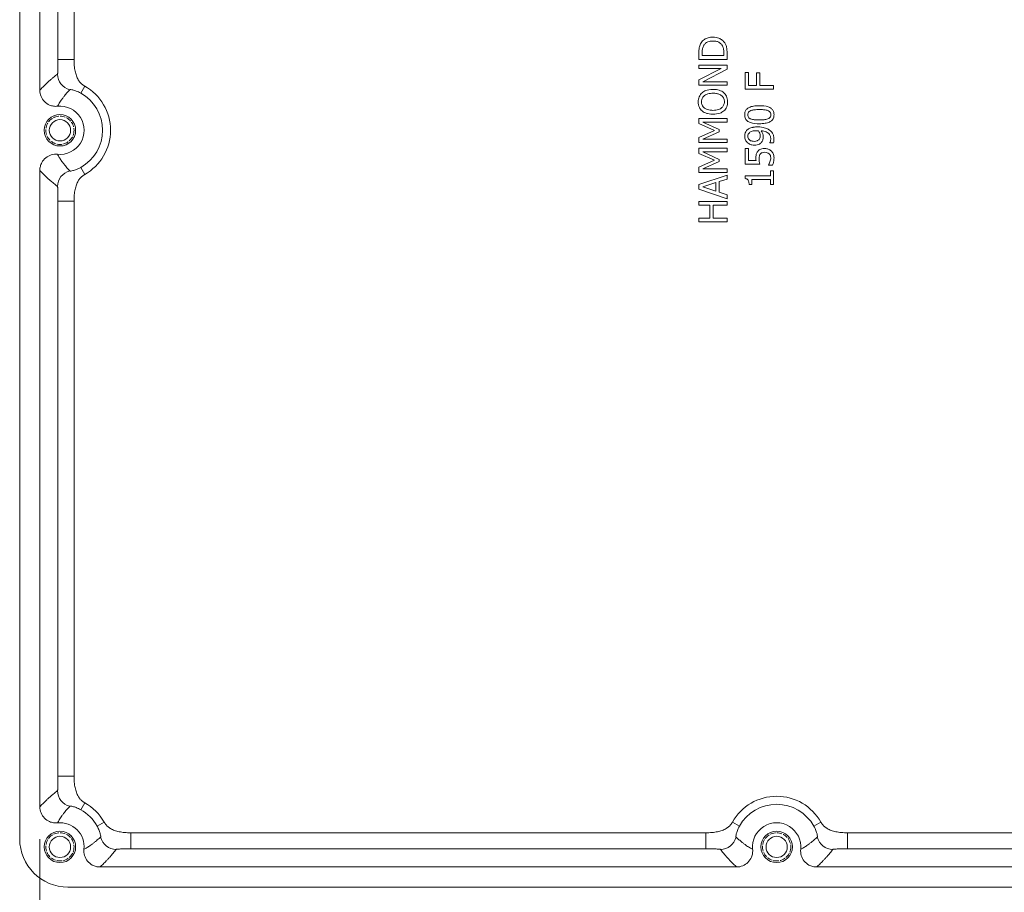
# Model space of a CAD drawing. Header units: millimetres. Extents: x 36 to 1079, y 38 to 827.
# Tile 5 of 11: x 501 to 624, y 284 to 392. Entities that reach past the tile are written whole.
import ezdxf

# ---------------------------------------------------------------- set-up
doc = ezdxf.new("R2010")
doc.units = ezdxf.units.MM
doc.header["$LTSCALE"] = 4
doc.linetypes.add('DASHED', pattern=[0.2067, 0.1654, -0.0413])
for name, color, linetype, lineweight in [('Dimension (ANSI)', 7, 'Continuous', 9), ('Hidden Narrow (ANSI)', 7, 'DASHED', 9), ('Visible (ANSI)', 7, 'Continuous', 9), ('Visible Narrow (ANSI)', 7, 'Continuous', 9)]:
    doc.layers.add(name, color=color, linetype=linetype, lineweight=lineweight)
doc.styles.add('Note Text (ANSI)', font='arial.ttf')
doc.dimstyles.new('Default - mm (ANSI)', dxfattribs={"dimscale": 4, "dimtxt": 2, "dimasz": 2, "dimexe": 3.175, "dimexo": 1, "dimgap": 0.8, "dimtad": 0, "dimtih": 1, "dimtoh": 1, "dimrnd": 1e-08, "dimzin": 4, "dimdsep": 46, "dimtxsty": 'Note Text (ANSI)', "dimblk": 'Filled-1', "dimcen": 0.09, "dimdle": 10, "dimclrd": 256, "dimclre": 256, "dimclrt": 256, "dimadec": 1, "dimazin": 0, "dimtfac": 1.524, "dimtofl": 0, "dimtmove": 0, "dimatfit": 3, "dimfxl": 0, "dimtolj": 1, "dimtzin": 0, "dimlwd": -1, "dimlwe": -1, "dimarcsym": 0})

# ---------------------------------------------------------------- blocks, each defined once
blk = doc.blocks.new('Filled-1')
at = {"color": 0}
for p, q in [((0, 0), (-1, 0.15)), ((-1, 0.15), (-1, -0.15)), ((-1, 0), (0, 0)), ((-1, -0.15), (0, 0))]:
    blk.add_line(p, q, dxfattribs=at)
at = {"color": 0, "flags": 128}
blk.add_lwpolyline([(-1, -0.15), (0, 0), (-1, 0.15), (-1, -0.15)], dxfattribs=at)
at = {"color": 0}
blk.add_solid([(-1, -0.15), (0, 0), (-1, 0.15), (-1, -0.15)], dxfattribs=at)
blk = doc.blocks.new('*D24')
at = {"layer": 'Defpoints', "color": 0, "transparency": 16777216}
for p in [(503.81, 294.29), (686.8, 294.29), (686.8, 264.01)]:
    blk.add_point(p, dxfattribs=at)
at = {"layer": 'Dimension (ANSI)', "transparency": 16777216}
for p, q in [((503.81, 290.29), (503.81, 251.31)), ((686.8, 290.29), (686.8, 251.31)), ((511.81, 264.01), (574.24, 264.01)), ((678.8, 264.01), (617.39, 264.01))]:
    blk.add_line(p, q, dxfattribs=at)
at = {"layer": 'Dimension (ANSI)', "transparency": 16777216, "xscale": 8, "yscale": 8, "zscale": 8, "rotation": 180}
blk.add_blockref('Filled-1', (503.81, 264.01), dxfattribs=at)
at = {"layer": 'Dimension (ANSI)', "transparency": 16777216, "xscale": 8, "yscale": 8, "zscale": 8}
blk.add_blockref('Filled-1', (686.8, 264.01), dxfattribs=at)
at = {"layer": 'Dimension (ANSI)', "transparency": 16777216, "insert": (595.82, 264.01), "char_height": 8, "attachment_point": 5, "style": 'Note Text (ANSI)'}
blk.add_mtext('\\A1; 183.00\\P[7.205]', dxfattribs=at)

msp = doc.modelspace()

# ---------------------------------------------------------------- linework, layer by layer
at = {"layer": 'Hidden Narrow (ANSI)'}
for centre in [(506.306, 378.314), (506.306, 289.314), (595.306, 289.314)]:
    msp.add_circle(centre, 1.753, dxfattribs=at)
at = {"layer": 'Visible (ANSI)'}
for p, q in [((501.306, 466.318), (501.306, 290.309)), ((503.808, 383.287), (503.808, 462.34)), ((585.644, 387.922), (585.644, 387.125)), ((586.047, 387.59), (586.047, 387.944)), ((588.741, 387.944), (588.741, 387.59)), ((589.144, 387.125), (589.144, 387.93)), ((585.644, 387.125), (589.144, 387.125)), ((589.144, 386.416), (585.644, 386.416)), ((585.644, 386.416), (585.644, 385.982)), ((588.741, 387.59), (586.047, 387.59)), ((589.144, 385.894), (589.144, 386.416)), ((585.644, 385.982), (588.415, 385.982)), ((588.415, 385.982), (585.644, 384.572)), ((586.126, 384.345), (589.144, 385.894)), ((591.821, 385.511), (591.407, 385.511)), ((591.407, 385.511), (591.407, 383.418)), ((591.821, 383.883), (591.821, 385.511)), ((593.222, 385.443), (592.808, 385.443)), ((592.808, 385.443), (592.808, 383.883)), ((593.222, 383.883), (593.222, 385.443)), ((585.644, 384.572), (585.644, 383.911)), ((589.144, 384.345), (586.126, 384.345)), ((589.144, 383.911), (589.144, 384.345)), ((585.644, 383.911), (589.144, 383.911)), ((591.407, 383.418), (594.907, 383.418)), ((592.808, 383.883), (591.821, 383.883)), ((594.907, 383.883), (593.222, 383.883)), ((594.907, 383.418), (594.907, 383.883)), ((589.144, 379.796), (585.644, 379.796)), ((585.644, 379.796), (585.644, 379.149)), ((585.644, 379.149), (587.593, 378.304)), ((586.129, 379.331), (589.144, 379.331)), ((588.18, 378.417), (586.129, 379.331)), ((589.144, 379.331), (589.144, 379.796)), ((587.593, 378.304), (585.644, 377.43)), ((586.129, 377.229), (588.18, 378.134)), ((588.18, 378.134), (588.18, 378.417)), ((585.644, 377.43), (585.644, 376.795)), ((585.644, 376.795), (589.144, 376.795)), ((589.144, 377.229), (586.129, 377.229)), ((589.144, 376.795), (589.144, 377.229)), ((594.476, 376.792), (594.476, 376.769)), ((594.476, 376.769), (594.927, 376.769)), ((589.144, 376.086), (585.644, 376.086)), ((585.644, 376.086), (585.644, 375.439)), ((585.644, 375.439), (587.593, 374.594)), ((586.129, 375.621), (589.144, 375.621)), ((588.18, 374.707), (586.129, 375.621)), ((589.144, 375.621), (589.144, 376.086)), ((591.818, 376.038), (591.407, 376.038)), ((591.407, 376.038), (591.407, 374.117)), ((591.818, 374.568), (591.818, 376.038)), ((587.593, 374.594), (585.644, 373.72)), ((586.129, 373.519), (588.18, 374.424)), ((588.18, 374.424), (588.18, 374.707)), ((592.751, 374.568), (591.818, 374.568)), ((503.808, 294.287), (503.808, 373.34)), ((585.644, 373.72), (585.644, 373.085)), ((585.644, 373.085), (589.144, 373.085)), ((589.144, 373.519), (586.129, 373.519)), ((589.144, 373.085), (589.144, 373.519)), ((591.407, 374.117), (593.211, 374.117)), ((594.286, 374.007), (594.286, 373.973)), ((594.286, 373.973), (594.782, 373.973)), ((594.907, 373.292), (594.549, 373.292)), ((594.549, 373.292), (594.549, 372.671)), ((594.907, 371.585), (594.907, 373.292)), ((589.144, 372.753), (585.644, 371.573)), ((586.121, 371.275), (587.768, 371.817)), ((587.768, 371.817), (587.768, 370.737)), ((588.165, 371.945), (589.144, 372.263)), ((588.165, 370.609), (588.165, 371.945)), ((589.144, 372.263), (589.144, 372.753)), ((594.549, 372.671), (591.395, 372.671)), ((591.395, 372.671), (591.395, 372.308)), ((592.204, 371.585), (592.204, 372.22)), ((592.204, 372.22), (594.549, 372.22)), ((594.549, 372.22), (594.549, 371.585)), ((585.644, 371.573), (585.644, 371)), ((585.644, 371), (589.144, 369.82)), ((587.768, 370.737), (586.121, 371.275)), ((589.144, 370.291), (588.165, 370.609)), ((591.883, 371.585), (592.204, 371.585)), ((594.549, 371.585), (594.907, 371.585)), ((589.144, 369.489), (585.644, 369.489)), ((585.644, 369.489), (585.644, 369.023)), ((589.144, 369.82), (589.144, 370.291)), ((589.144, 369.023), (589.144, 369.489)), ((585.644, 369.023), (587.017, 369.023)), ((587.017, 369.023), (587.017, 367.412)), ((587.431, 369.023), (589.144, 369.023)), ((587.431, 367.412), (587.431, 369.023)), ((587.017, 367.412), (585.644, 367.412)), ((585.644, 367.412), (585.644, 366.947)), ((585.644, 366.947), (589.144, 366.947)), ((589.144, 367.412), (587.431, 367.412)), ((589.144, 366.947), (589.144, 367.412)), ((590.333, 286.816), (511.28, 286.816)), ((679.333, 286.816), (600.28, 286.816)), ((507.302, 284.314), (683.311, 284.314))]:
    msp.add_line(p, q, dxfattribs=at)
for centre, radius in [((506.306, 378.314), 1.95), ((506.306, 378.314), 1.321), ((506.306, 289.314), 1.95), ((595.306, 289.314), 1.95), ((506.306, 289.314), 1.321), ((595.306, 289.314), 1.321)]:
    msp.add_circle(centre, radius, dxfattribs=at)
for centre, start, end in [((506.306, 378.314), 264.26339, 95.73661), ((506.306, 289.314), 354.26339, 95.73661), ((595.306, 289.314), 354.26339, 185.73661)]:
    msp.add_arc(centre, 3, start, end, dxfattribs=at)
msp.add_ellipse((507.311, 290.318), major_axis=(-4.249, -4.249), ratio=0.9985275, start_param=5.498524, end_param=7.0678467, dxfattribs=at)
for points, knots in [([(585.922, 389.175), (585.827, 389.03), (585.762, 388.864), (585.694, 388.607), (585.644, 388.393), (585.644, 387.922)], [-0.40837265, -0.40837265, -0.40837265, -0.40837265, -0.14133287, -0.14133287, 0, 0, 0, 0]), ([(587.397, 389.884), (587.201, 389.884), (587.004, 389.864), (586.603, 389.754), (586.453, 389.671), (586.174, 389.486), (586.034, 389.344), (585.922, 389.175)], [-0.13573814, -0.13573814, -0.13573814, -0.13573814, -0.10047704, -0.10047704, -0.0608476, -0.0608476, 0, 0, 0, 0]), ([(586.047, 387.944), (586.047, 388.224), (586.076, 388.384), (586.13, 388.612), (586.183, 388.744), (586.257, 388.869)], [-0.070078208, -0.070078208, -0.070078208, -0.070078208, -0.04344913, -0.04344913, 0, 0, 0, 0]), ([(586.257, 388.869), (586.315, 388.964), (586.386, 389.047), (586.557, 389.191), (586.654, 389.248), (586.957, 389.371), (587.177, 389.399), (587.391, 389.399)], [-0.13123432, -0.13123432, -0.13123432, -0.13123432, -0.09804191, -0.09804191, -0.06428736, -0.06428736, 0, 0, 0, 0]), ([(587.391, 389.399), (587.548, 389.399), (587.711, 389.386), (587.963, 389.324), (588.094, 389.28), (588.338, 389.12), (588.432, 389.025), (588.509, 388.912)], [-0.15837325, -0.15837325, -0.15837325, -0.15837325, -0.08754222, -0.08754222, -0.04098995, -0.04098995, 0, 0, 0, 0]), ([(588.863, 389.17), (588.78, 389.296), (588.678, 389.406), (588.426, 389.608), (588.28, 389.688), (587.907, 389.842), (587.655, 389.884), (587.397, 389.884)], [-0.1600605, -0.1600605, -0.1600605, -0.1600605, -0.12119321, -0.12119321, -0.07735371, -0.07735371, 0, 0, 0, 0]), ([(588.509, 388.912), (588.553, 388.848), (588.591, 388.781), (588.664, 388.611), (588.683, 388.527), (588.729, 388.312), (588.741, 388.123), (588.741, 387.944)], [-0.074312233, -0.074312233, -0.074312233, -0.074312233, -0.06573242, -0.06573242, -0.053662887, -0.053662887, 0, 0, 0, 0]), ([(589.144, 387.93), (589.144, 388.152), (589.133, 388.411), (589.067, 388.728), (589.018, 388.923), (588.863, 389.17)], [-0.28084093, -0.28084093, -0.28084093, -0.28084093, -0.08728295, -0.08728295, 0, 0, 0, 0]), ([(503.808, 383.287), (503.808, 383.027), (503.859, 382.768), (504.057, 382.287), (504.202, 382.068), (504.568, 381.697), (504.785, 381.55), (505.178, 381.383), (505.34, 381.337), (505.672, 381.286), (505.84, 381.282), (506.007, 381.299)], [0, 0, 0, 0, 0.07820061, 0.07820061, 0.15626443, 0.15626443, 0.23426596, 0.23426596, 0.28455778, 0.28455778, 0.3348508, 0.3348508, 0.3348508, 0.3348508]), ([(586.044, 382.981), (585.967, 382.912), (585.898, 382.836), (585.765, 382.648), (585.716, 382.547), (585.604, 382.277), (585.57, 382.066), (585.57, 381.852)], [-0.10683304, -0.10683304, -0.10683304, -0.10683304, -0.08776367, -0.08776367, -0.06425792, -0.06425792, 0, 0, 0, 0]), ([(587.394, 383.401), (586.998, 383.401), (586.725, 383.332), (586.354, 383.194), (586.188, 383.103), (586.044, 382.981)], [-0.11886458, -0.11886458, -0.11886458, -0.11886458, -0.05662971, -0.05662971, 0, 0, 0, 0]), ([(586.336, 382.629), (586.496, 382.753), (586.678, 382.812), (586.977, 382.896), (587.189, 382.916), (587.394, 382.916)], [-0.093258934, -0.093258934, -0.093258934, -0.093258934, -0.06148371, -0.06148371, 0, 0, 0, 0]), ([(588.741, 382.981), (588.662, 383.051), (588.574, 383.111), (588.38, 383.215), (588.273, 383.259), (587.983, 383.349), (587.733, 383.401), (587.394, 383.401)], [-0.22002256, -0.22002256, -0.22002256, -0.22002256, -0.163073, -0.163073, -0.1016269, -0.1016269, 0, 0, 0, 0]), ([(587.394, 382.916), (587.544, 382.916), (587.698, 382.905), (587.972, 382.856), (588.098, 382.821), (588.383, 382.693), (588.486, 382.603), (588.633, 382.453), (588.697, 382.358), (588.794, 382.123), (588.815, 381.99), (588.815, 381.855)], [-0.14520463, -0.14520463, -0.14520463, -0.14520463, -0.1227199, -0.1227199, -0.1035141, -0.1035141, -0.07594386, -0.07594386, -0.04062436, -0.04062436, 0, 0, 0, 0]), ([(589.218, 381.852), (589.218, 381.977), (589.206, 382.101), (589.156, 382.338), (589.119, 382.451), (588.988, 382.72), (588.877, 382.861), (588.741, 382.981)], [-0.1273737, -0.1273737, -0.1273737, -0.1273737, -0.08968864, -0.08968864, -0.05446356, -0.05446356, 0, 0, 0, 0]), ([(585.57, 381.852), (585.57, 381.726), (585.582, 381.601), (585.633, 381.363), (585.671, 381.252), (585.801, 380.985), (585.909, 380.845), (586.044, 380.726)], [-0.126648, -0.126648, -0.126648, -0.126648, -0.08920698, -0.08920698, -0.0540053, -0.0540053, 0, 0, 0, 0]), ([(585.973, 381.855), (585.973, 381.946), (585.983, 382.037), (586.025, 382.208), (586.056, 382.288), (586.159, 382.467), (586.24, 382.556), (586.336, 382.629)], [-0.089459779, -0.089459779, -0.089459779, -0.089459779, -0.062026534, -0.062026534, -0.036361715, -0.036361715, 0, 0, 0, 0]), ([(586.336, 381.078), (586.272, 381.128), (586.213, 381.184), (586.105, 381.321), (586.069, 381.39), (585.993, 381.575), (585.973, 381.715), (585.973, 381.855)], [-0.076056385, -0.076056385, -0.076056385, -0.076056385, -0.060095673, -0.060095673, -0.04194265, -0.04194265, 0, 0, 0, 0]), ([(588.815, 381.855), (588.815, 381.778), (588.808, 381.701), (588.778, 381.555), (588.755, 381.487), (588.672, 381.309), (588.598, 381.212), (588.383, 381.017), (588.246, 380.946), (587.887, 380.818), (587.634, 380.791), (587.394, 380.791)], [-0.18316713, -0.18316713, -0.18316713, -0.18316713, -0.16371773, -0.16371773, -0.14542289, -0.14542289, -0.11409303, -0.11409303, -0.07194209, -0.07194209, 0, 0, 0, 0]), ([(588.741, 380.723), (588.82, 380.792), (588.89, 380.868), (589.009, 381.034), (589.059, 381.123), (589.184, 381.422), (589.218, 381.636), (589.218, 381.852)], [-0.13087693, -0.13087693, -0.13087693, -0.13087693, -0.09717926, -0.09717926, -0.06492527, -0.06492527, 0, 0, 0, 0]), ([(586.044, 380.726), (586.214, 380.584), (586.409, 380.484), (586.749, 380.373), (586.997, 380.306), (587.394, 380.306)], [-0.31251494, -0.31251494, -0.31251494, -0.31251494, -0.11920289, -0.11920289, 0, 0, 0, 0]), ([(587.394, 380.791), (587.211, 380.791), (586.947, 380.807), (586.564, 380.936), (586.442, 380.995), (586.336, 381.078)], [-0.12118467, -0.12118467, -0.12118467, -0.12118467, -0.04024625, -0.04024625, 0, 0, 0, 0]), ([(587.394, 380.306), (587.692, 380.306), (587.993, 380.345), (588.443, 380.515), (588.603, 380.603), (588.741, 380.723)], [-0.14438757, -0.14438757, -0.14438757, -0.14438757, -0.05488585, -0.05488585, 0, 0, 0, 0]), ([(593.157, 381.367), (592.918, 381.367), (592.668, 381.353), (592.249, 381.282), (592.06, 381.232), (591.758, 381.087), (591.664, 381.015), (591.514, 380.863), (591.452, 380.77), (591.356, 380.533), (591.336, 380.391), (591.336, 380.25)], [-0.19181601, -0.19181601, -0.19181601, -0.19181601, -0.14389392, -0.14389392, -0.1065276, -0.1065276, -0.07672432, -0.07672432, -0.04252728, -0.04252728, 0, 0, 0, 0]), ([(591.724, 380.25), (591.724, 380.292), (591.728, 380.336), (591.743, 380.416), (591.754, 380.453), (591.784, 380.521), (591.813, 380.575), (591.934, 380.69), (592.009, 380.732), (592.087, 380.763)], [-0.10559377, -0.10559377, -0.10559377, -0.10559377, -0.07630547, -0.07630547, -0.04989574, -0.04989574, -0.0252891, -0.0252891, 0, 0, 0, 0]), ([(592.087, 380.763), (592.256, 380.83), (592.444, 380.853), (592.733, 380.884), (592.954, 380.891), (593.157, 380.891)], [-0.0872171, -0.0872171, -0.0872171, -0.0872171, -0.060842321, -0.060842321, 0, 0, 0, 0]), ([(594.98, 380.25), (594.98, 380.339), (594.972, 380.428), (594.936, 380.594), (594.909, 380.671), (594.818, 380.846), (594.745, 380.935), (594.553, 381.095), (594.421, 381.169), (593.929, 381.334), (593.539, 381.367), (593.157, 381.367)], [-0.31401255, -0.31401255, -0.31401255, -0.31401255, -0.27184512, -0.27184512, -0.23324413, -0.23324413, -0.1782157, -0.1782157, -0.11462067, -0.11462067, 0, 0, 0, 0]), ([(593.157, 380.891), (593.49, 380.891), (593.685, 380.873), (593.927, 380.847), (594.088, 380.819), (594.223, 380.766)], [-0.07353823, -0.07353823, -0.07353823, -0.07353823, -0.043596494, -0.043596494, 0, 0, 0, 0]), ([(594.223, 380.766), (594.268, 380.748), (594.312, 380.727), (594.39, 380.679), (594.425, 380.652), (594.506, 380.569), (594.535, 380.516), (594.581, 380.402), (594.592, 380.325), (594.592, 380.25)], [-0.055121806, -0.055121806, -0.055121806, -0.055121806, -0.045640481, -0.045640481, -0.037093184, -0.037093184, -0.022754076, -0.022754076, 0, 0, 0, 0]), ([(591.336, 380.25), (591.336, 380.159), (591.344, 380.069), (591.381, 379.9), (591.408, 379.822), (591.5, 379.646), (591.573, 379.558), (591.764, 379.398), (591.896, 379.325), (592.388, 379.162), (592.778, 379.129), (593.16, 379.129)], [-0.31608386, -0.31608386, -0.31608386, -0.31608386, -0.27296623, -0.27296623, -0.23358036, -0.23358036, -0.17811947, -0.17811947, -0.11451105, -0.11451105, 0, 0, 0, 0]), ([(592.093, 379.728), (592.048, 379.746), (592.004, 379.767), (591.926, 379.817), (591.891, 379.844), (591.809, 379.929), (591.781, 379.981), (591.735, 380.096), (591.724, 380.173), (591.724, 380.25)], [-0.054393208, -0.054393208, -0.054393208, -0.054393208, -0.045227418, -0.045227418, -0.036976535, -0.036976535, -0.022980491, -0.022980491, 0, 0, 0, 0]), ([(593.16, 379.606), (592.813, 379.606), (592.608, 379.625), (592.387, 379.647), (592.228, 379.674), (592.093, 379.728)], [-0.066879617, -0.066879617, -0.066879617, -0.066879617, -0.043642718, -0.043642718, 0, 0, 0, 0]), ([(593.16, 379.129), (593.398, 379.129), (593.65, 379.143), (594.068, 379.214), (594.258, 379.263), (594.552, 379.404), (594.648, 379.474), (594.802, 379.63), (594.863, 379.724), (594.96, 379.963), (594.98, 380.106), (594.98, 380.25)], [-0.20458805, -0.20458805, -0.20458805, -0.20458805, -0.15070722, -0.15070722, -0.10895699, -0.10895699, -0.07727916, -0.07727916, -0.0430134, -0.0430134, 0, 0, 0, 0]), ([(594.215, 379.725), (594.03, 379.654), (593.853, 379.636), (593.58, 379.61), (593.354, 379.606), (593.16, 379.606)], [-0.081744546, -0.081744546, -0.081744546, -0.081744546, -0.05844055, -0.05844055, 0, 0, 0, 0]), ([(594.592, 380.25), (594.592, 380.204), (594.588, 380.159), (594.572, 380.075), (594.56, 380.036), (594.529, 379.971), (594.499, 379.914), (594.371, 379.797), (594.295, 379.755), (594.215, 379.725)], [-0.12265605, -0.12265605, -0.12265605, -0.12265605, -0.08546295, -0.08546295, -0.05205622, -0.05205622, -0.02579315, -0.02579315, 0, 0, 0, 0]), ([(591.651, 378.355), (591.6, 378.307), (591.555, 378.255), (591.476, 378.14), (591.443, 378.079), (591.381, 377.928), (591.336, 377.786), (591.336, 377.578)], [-0.15528139, -0.15528139, -0.15528139, -0.15528139, -0.10890028, -0.10890028, -0.06240337, -0.06240337, 0, 0, 0, 0]), ([(592.947, 378.735), (592.768, 378.735), (592.581, 378.725), (592.318, 378.68), (592.163, 378.649), (591.869, 378.521), (591.751, 378.449), (591.651, 378.355)], [-0.20726737, -0.20726737, -0.20726737, -0.20726737, -0.09613496, -0.09613496, -0.04126844, -0.04126844, 0, 0, 0, 0]), ([(591.719, 377.575), (591.719, 377.621), (591.723, 377.666), (591.739, 377.744), (591.752, 377.789), (591.808, 377.903), (591.86, 377.963), (591.917, 378.015)], [-0.057984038, -0.057984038, -0.057984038, -0.057984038, -0.037976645, -0.037976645, -0.022911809, -0.022911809, 0, 0, 0, 0]), ([(591.917, 378.015), (591.961, 378.056), (592.011, 378.09), (592.149, 378.162), (592.231, 378.187), (592.433, 378.245), (592.64, 378.261), (592.842, 378.261)], [-0.079193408, -0.079193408, -0.079193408, -0.079193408, -0.072018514, -0.072018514, -0.060666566, -0.060666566, 0, 0, 0, 0]), ([(592.842, 378.261), (592.909, 378.261), (592.941, 378.26), (592.999, 378.257), (593.035, 378.255), (593.063, 378.253)], [-0.017489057, -0.017489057, -0.017489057, -0.017489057, -0.00848535, -0.00848535, 0, 0, 0, 0]), ([(594.416, 378.349), (594.225, 378.49), (593.999, 378.579), (593.595, 378.681), (593.322, 378.735), (592.947, 378.735)], [-0.26066701, -0.26066701, -0.26066701, -0.26066701, -0.11262178, -0.11262178, 0, 0, 0, 0]), ([(593.063, 378.253), (593.139, 378.141), (593.18, 378.027), (593.235, 377.845), (593.256, 377.735), (593.256, 377.626)], [-0.057026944, -0.057026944, -0.057026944, -0.057026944, -0.032766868, -0.032766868, 0, 0, 0, 0]), ([(593.645, 377.521), (593.645, 377.648), (593.627, 377.773), (593.557, 377.977), (593.506, 378.095), (593.401, 378.25)], [-0.13601886, -0.13601886, -0.13601886, -0.13601886, -0.05628008, -0.05628008, 0, 0, 0, 0]), ([(593.401, 378.25), (593.612, 378.236), (593.83, 378.196), (594.168, 378.038), (594.259, 377.961), (594.394, 377.825), (594.455, 377.733), (594.549, 377.502), (594.569, 377.366), (594.569, 377.229)], [-0.12942342, -0.12942342, -0.12942342, -0.12942342, -0.09840337, -0.09840337, -0.07487137, -0.07487137, -0.04106426, -0.04106426, 0, 0, 0, 0]), ([(594.975, 377.166), (594.975, 377.311), (594.962, 377.458), (594.897, 377.724), (594.852, 377.836), (594.691, 378.106), (594.565, 378.239), (594.416, 378.349)], [-0.13766884, -0.13766884, -0.13766884, -0.13766884, -0.09426049, -0.09426049, -0.05567576, -0.05567576, 0, 0, 0, 0]), ([(591.336, 377.578), (591.336, 377.495), (591.345, 377.414), (591.386, 377.237), (591.419, 377.154), (591.501, 376.981), (591.573, 376.88), (591.665, 376.795)], [-0.074339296, -0.074339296, -0.074339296, -0.074339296, -0.057672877, -0.057672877, -0.0375929, -0.0375929, 0, 0, 0, 0]), ([(591.665, 376.795), (591.777, 376.689), (591.907, 376.61), (592.137, 376.52), (592.3, 376.466), (592.544, 376.466)], [-0.19531329, -0.19531329, -0.19531329, -0.19531329, -0.07324551, -0.07324551, 0, 0, 0, 0]), ([(592.524, 376.942), (592.443, 376.942), (592.36, 376.948), (592.211, 376.974), (592.143, 376.993), (591.985, 377.062), (591.924, 377.112), (591.83, 377.207), (591.791, 377.265), (591.732, 377.409), (591.719, 377.491), (591.719, 377.575)], [-0.092672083, -0.092672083, -0.092672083, -0.092672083, -0.077902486, -0.077902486, -0.065160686, -0.065160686, -0.046555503, -0.046555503, -0.02508273, -0.02508273, 0, 0, 0, 0]), ([(593.134, 377.181), (593.101, 377.14), (593.064, 377.104), (592.969, 377.034), (592.921, 377.012), (592.782, 376.957), (592.653, 376.942), (592.524, 376.942)], [-0.059927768, -0.059927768, -0.059927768, -0.059927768, -0.050526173, -0.050526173, -0.038737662, -0.038737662, 0, 0, 0, 0]), ([(592.544, 376.466), (592.658, 376.466), (592.775, 376.476), (592.96, 376.518), (593.059, 376.548), (593.271, 376.669), (593.362, 376.748), (593.437, 376.846)], [-0.12760683, -0.12760683, -0.12760683, -0.12760683, -0.07311121, -0.07311121, -0.03704428, -0.03704428, 0, 0, 0, 0]), ([(593.256, 377.626), (593.256, 377.512), (593.242, 377.414), (593.205, 377.286), (593.175, 377.231), (593.134, 377.181)], [-0.039818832, -0.039818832, -0.039818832, -0.039818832, -0.019357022, -0.019357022, 0, 0, 0, 0]), ([(593.437, 376.846), (593.51, 376.943), (593.571, 377.051), (593.615, 377.215), (593.645, 377.332), (593.645, 377.521)], [-0.1971389, -0.1971389, -0.1971389, -0.1971389, -0.05657981, -0.05657981, 0, 0, 0, 0]), ([(594.569, 377.229), (594.569, 377.103), (594.547, 376.997), (594.511, 376.872), (594.495, 376.826), (594.476, 376.792)], [-0.033260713, -0.033260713, -0.033260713, -0.033260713, -0.011792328, -0.011792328, 0, 0, 0, 0]), ([(594.927, 376.769), (594.947, 376.833), (594.959, 376.9), (594.967, 376.986), (594.975, 377.068), (594.975, 377.166)], [-0.12854289, -0.12854289, -0.12854289, -0.12854289, -0.02942512, -0.02942512, 0, 0, 0, 0]), ([(592.95, 375.697), (592.908, 375.643), (592.871, 375.585), (592.812, 375.465), (592.79, 375.404), (592.761, 375.28), (592.731, 375.143), (592.731, 374.886)], [-0.24096281, -0.24096281, -0.24096281, -0.24096281, -0.15671035, -0.15671035, -0.07714406, -0.07714406, 0, 0, 0, 0]), ([(593.795, 376.057), (593.684, 376.057), (593.568, 376.049), (593.382, 376.007), (593.297, 375.979), (593.106, 375.867), (593.02, 375.791), (592.95, 375.697)], [-0.11028631, -0.11028631, -0.11028631, -0.11028631, -0.06656425, -0.06656425, -0.03508569, -0.03508569, 0, 0, 0, 0]), ([(593.125, 374.81), (593.125, 374.952), (593.143, 375.097), (593.209, 375.274), (593.242, 375.332), (593.287, 375.382)], [-0.056540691, -0.056540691, -0.056540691, -0.056540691, -0.020299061, -0.020299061, 0, 0, 0, 0]), ([(593.287, 375.382), (593.314, 375.415), (593.345, 375.444), (593.425, 375.503), (593.467, 375.522), (593.579, 375.569), (593.685, 375.581), (593.792, 375.581)], [-0.047589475, -0.047589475, -0.047589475, -0.047589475, -0.040971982, -0.040971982, -0.032077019, -0.032077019, 0, 0, 0, 0]), ([(593.792, 375.581), (593.962, 375.581), (594.066, 375.553), (594.211, 375.504), (594.291, 375.461), (594.362, 375.402)], [-0.045866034, -0.045866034, -0.045866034, -0.045866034, -0.027637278, -0.027637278, 0, 0, 0, 0]), ([(594.637, 375.748), (594.528, 375.85), (594.402, 375.924), (594.169, 376.012), (594.014, 376.057), (593.795, 376.057)], [-0.16403164, -0.16403164, -0.16403164, -0.16403164, -0.06583052, -0.06583052, 0, 0, 0, 0]), ([(594.362, 375.402), (594.398, 375.371), (594.43, 375.336), (594.485, 375.258), (594.507, 375.217), (594.542, 375.126), (594.575, 375.031), (594.575, 374.897)], [-0.11605878, -0.11605878, -0.11605878, -0.11605878, -0.07773392, -0.07773392, -0.03992352, -0.03992352, 0, 0, 0, 0]), ([(594.98, 374.889), (594.98, 374.988), (594.971, 375.086), (594.937, 375.246), (594.912, 375.337), (594.805, 375.557), (594.731, 375.661), (594.637, 375.748)], [-0.12663948, -0.12663948, -0.12663948, -0.12663948, -0.0735179, -0.0735179, -0.03852684, -0.03852684, 0, 0, 0, 0]), ([(506.007, 375.329), (505.747, 375.355), (505.485, 375.33), (504.986, 375.181), (504.753, 375.059), (504.349, 374.732), (504.18, 374.531), (503.974, 374.156), (503.913, 373.999), (503.829, 373.675), (503.808, 373.508), (503.808, 373.34)], [0, 0, 0, 0, 0.07821197, 0.07821197, 0.15628979, 0.15628979, 0.23430602, 0.23430602, 0.28457284, 0.28457284, 0.33485104, 0.33485104, 0.33485104, 0.33485104]), ([(592.731, 374.886), (592.731, 374.836), (592.733, 374.785), (592.737, 374.712), (592.74, 374.651), (592.751, 374.568)], [-0.076870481, -0.076870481, -0.076870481, -0.076870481, -0.02510792, -0.02510792, 0, 0, 0, 0]), ([(593.211, 374.117), (593.19, 374.212), (593.17, 374.33), (593.147, 374.476), (593.125, 374.619), (593.125, 374.81)], [-0.16423199, -0.16423199, -0.16423199, -0.16423199, -0.05726611, -0.05726611, 0, 0, 0, 0]), ([(594.473, 374.384), (594.445, 374.309), (594.413, 374.233), (594.362, 374.134), (594.325, 374.06), (594.286, 374.007)], [-0.070601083, -0.070601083, -0.070601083, -0.070601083, -0.019758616, -0.019758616, 0, 0, 0, 0]), ([(594.575, 374.897), (594.575, 374.811), (594.568, 374.722), (594.528, 374.552), (594.502, 374.467), (594.473, 374.384)], [-0.052405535, -0.052405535, -0.052405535, -0.052405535, -0.026474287, -0.026474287, 0, 0, 0, 0]), ([(594.782, 373.973), (594.847, 374.105), (594.893, 374.252), (594.946, 374.486), (594.98, 374.661), (594.98, 374.889)], [-0.17677266, -0.17677266, -0.17677266, -0.17677266, -0.06850365, -0.06850365, 0, 0, 0, 0]), ([(591.395, 372.308), (591.443, 372.304), (591.491, 372.297), (591.576, 372.274), (591.615, 372.259), (591.689, 372.218), (591.724, 372.19), (591.768, 372.137), (591.8, 372.093), (591.87, 371.887), (591.883, 371.734), (591.883, 371.585)], [-0.2309077, -0.2309077, -0.2309077, -0.2309077, -0.17516613, -0.17516613, -0.12705399, -0.12705399, -0.07491007, -0.07491007, -0.04486085, -0.04486085, 0, 0, 0, 0]), ([(503.808, 294.287), (503.808, 294.027), (503.859, 293.768), (504.057, 293.287), (504.202, 293.068), (504.568, 292.697), (504.785, 292.55), (505.178, 292.383), (505.34, 292.337), (505.672, 292.286), (505.84, 292.282), (506.007, 292.299)], [0, 0, 0, 0, 0.07820061, 0.07820061, 0.15626443, 0.15626443, 0.23426596, 0.23426596, 0.28455778, 0.28455778, 0.3348508, 0.3348508, 0.3348508, 0.3348508]), ([(509.291, 289.014), (509.265, 288.754), (509.29, 288.492), (509.439, 287.993), (509.561, 287.761), (509.888, 287.356), (510.09, 287.187), (510.464, 286.982), (510.621, 286.92), (510.945, 286.837), (511.112, 286.816), (511.28, 286.816)], [0, 0, 0, 0, 0.07821197, 0.07821197, 0.15628979, 0.15628979, 0.23430602, 0.23430602, 0.28457284, 0.28457284, 0.33485104, 0.33485104, 0.33485104, 0.33485104]), ([(590.333, 286.816), (590.594, 286.816), (590.852, 286.867), (591.334, 287.064), (591.553, 287.209), (591.923, 287.575), (592.07, 287.792), (592.238, 288.185), (592.284, 288.347), (592.334, 288.679), (592.338, 288.847), (592.321, 289.014)], [0, 0, 0, 0, 0.07820061, 0.07820061, 0.15626443, 0.15626443, 0.23426596, 0.23426596, 0.28455778, 0.28455778, 0.3348508, 0.3348508, 0.3348508, 0.3348508]), ([(598.291, 289.014), (598.265, 288.754), (598.29, 288.492), (598.439, 287.993), (598.561, 287.761), (598.888, 287.356), (599.09, 287.187), (599.464, 286.982), (599.621, 286.92), (599.945, 286.837), (600.112, 286.816), (600.28, 286.816)], [0, 0, 0, 0, 0.07821197, 0.07821197, 0.15628979, 0.15628979, 0.23430602, 0.23430602, 0.28457284, 0.28457284, 0.33485104, 0.33485104, 0.33485104, 0.33485104])]:
    msp.add_open_spline(points, degree=3, knots=knots, dxfattribs=at)
at = {"layer": 'Visible Narrow (ANSI)'}
for p, q in [((506.059, 458.516), (506.059, 387.112)), ((508.057, 387.112), (508.057, 458.516)), ((508.057, 387.112), (506.059, 387.112)), ((508.888, 382.928), (509.376, 383.8)), ((508.888, 373.7), (509.376, 372.828)), ((506.059, 369.516), (508.057, 369.516)), ((506.059, 369.516), (506.059, 298.112)), ((508.057, 298.112), (508.057, 369.516)), ((506.059, 298.112), (508.057, 298.112)), ((508.888, 293.928), (509.376, 294.8)), ((510.921, 291.895), (511.793, 292.383)), ((590.692, 291.895), (589.82, 292.383)), ((599.921, 291.895), (600.793, 292.383)), ((586.508, 291.064), (515.105, 291.064)), ((515.105, 289.066), (515.105, 291.064)), ((586.508, 289.066), (586.508, 291.064)), ((675.508, 291.064), (604.105, 291.064)), ((604.105, 289.066), (604.105, 291.064)), ((515.105, 289.066), (586.508, 289.066)), ((604.105, 289.066), (675.508, 289.066))]:
    msp.add_line(p, q, dxfattribs=at)
for centre, radius, start, end in [((506.306, 378.314), 5.287, 299.22662, 60.77338), ((506.306, 378.314), 6.286, 299.22662, 60.77338), ((506.306, 289.314), 6.286, 29.22662, 60.77338), ((595.306, 289.314), 6.286, 29.22662, 150.77338), ((506.306, 289.314), 5.287, 29.22662, 60.77338), ((595.306, 289.314), 5.287, 29.22662, 150.77338)]:
    msp.add_arc(centre, radius, start, end, dxfattribs=at)
for centre, major_axis, start_param, end_param in [((507.997, 385.301), (-1.237, 1.572), 0.9046884, 2.2369043), ((507.997, 371.326), (-1.237, -1.572), 4.046281, 5.378497), ((507.997, 296.301), (1.237, -1.572), 4.046281, 5.378497), ((513.294, 291.005), (1.572, -1.237), 4.046281, 5.378497), ((588.319, 291.005), (1.572, 1.237), 4.046281, 5.378497), ((602.294, 291.005), (1.572, -1.237), 4.046281, 5.378497)]:
    msp.add_ellipse(centre, major_axis=major_axis, ratio=0.9988073, start_param=start_param, end_param=end_param, dxfattribs=at)
for points in [[(506.059, 387.112), (506.059, 385.348), (505.999, 385.301)], [(509.376, 383.8), (508.057, 384.538), (508.057, 387.112)], [(508.057, 369.516), (508.057, 372.09), (509.376, 372.828)], [(505.999, 371.326), (506.059, 371.279), (506.059, 369.516)], [(506.059, 298.112), (506.059, 296.348), (505.999, 296.301)], [(509.376, 294.8), (508.057, 295.538), (508.057, 298.112)], [(515.105, 291.064), (512.531, 291.064), (511.793, 292.383)], [(589.82, 292.383), (589.082, 291.064), (586.508, 291.064)], [(604.105, 291.064), (601.531, 291.064), (600.793, 292.383)], [(513.294, 289.006), (513.341, 289.066), (515.105, 289.066)], [(586.508, 289.066), (588.272, 289.066), (588.319, 289.006)], [(602.294, 289.006), (602.341, 289.066), (604.105, 289.066)]]:
    msp.add_open_spline(points, degree=2, dxfattribs=at)
for points, knots in [([(505.999, 385.301), (505.922, 385.241), (505.846, 385.18), (505.637, 385.011), (505.505, 384.902), (505.29, 384.72), (505.208, 384.649), (505.074, 384.531), (505.022, 384.485), (504.867, 384.346), (504.764, 384.251), (504.495, 383.998), (504.33, 383.837), (504.046, 383.545), (503.927, 383.419), (503.808, 383.287)], [-5.9100219, -5.9100219, -5.9100219, -5.9100219, -5.3123326, -5.3123326, -4.2789305, -4.2789305, -3.6330542, -3.6330542, -3.2293815, -3.2293815, -2.4220362, -2.4220362, -1.1302835, -1.1302835, -0.2003308, -0.2003308, -0.2003308, -0.2003308]), ([(506.007, 381.299), (506.073, 381.425), (506.144, 381.548), (506.319, 381.837), (506.426, 382), (506.609, 382.258), (506.681, 382.356), (506.791, 382.5), (506.828, 382.547), (506.925, 382.67), (506.986, 382.744), (507.146, 382.936), (507.246, 383.051), (507.407, 383.23), (507.467, 383.295), (507.527, 383.359)], [0.2003308, 0.2003308, 0.2003308, 0.2003308, 1.1302835, 1.1302835, 2.4220362, 2.4220362, 3.2293815, 3.2293815, 3.6330542, 3.6330542, 4.2789305, 4.2789305, 5.3123326, 5.3123326, 5.9100219, 5.9100219, 5.9100219, 5.9100219]), ([(507.527, 383.359), (507.54, 383.372), (507.579, 383.377), (507.709, 383.368), (507.8, 383.353), (508.033, 383.296), (508.174, 383.252), (508.419, 383.157), (508.506, 383.12), (508.69, 383.034), (508.787, 382.984), (508.888, 382.928)], [0, 0, 0, 0, 0.25, 0.25, 0.5, 0.5, 0.75, 0.75, 0.875, 0.875, 1, 1, 1, 1]), ([(507.527, 373.269), (507.469, 373.331), (507.411, 373.394), (507.225, 373.599), (507.1, 373.744), (506.902, 373.986), (506.827, 374.08), (506.717, 374.224), (506.681, 374.272), (506.588, 374.399), (506.531, 374.478), (506.388, 374.687), (506.302, 374.818), (506.146, 375.075), (506.074, 375.2), (506.007, 375.329)], [0.5487411, 0.5487411, 0.5487411, 0.5487411, 1.1302839, 1.1302839, 2.422037, 2.422037, 3.2293826, 3.2293826, 3.6330555, 3.6330555, 4.278932, 4.278932, 5.3123344, 5.3123344, 6.2584345, 6.2584345, 6.2584345, 6.2584345]), ([(503.808, 373.34), (503.929, 373.207), (504.05, 373.078), (504.303, 372.819), (504.435, 372.688), (504.65, 372.483), (504.733, 372.406), (504.867, 372.282), (504.919, 372.235), (505.074, 372.096), (505.177, 372.006), (505.445, 371.775), (505.61, 371.638), (505.85, 371.444), (505.924, 371.385), (505.999, 371.326)], [-6.2584345, -6.2584345, -6.2584345, -6.2584345, -5.3123344, -5.3123344, -4.278932, -4.278932, -3.6330555, -3.6330555, -3.2293826, -3.2293826, -2.422037, -2.422037, -1.1302839, -1.1302839, -0.5487411, -0.5487411, -0.5487411, -0.5487411]), ([(508.888, 373.7), (508.787, 373.643), (508.69, 373.594), (508.506, 373.508), (508.419, 373.471), (508.174, 373.375), (508.033, 373.332), (507.8, 373.274), (507.709, 373.259), (507.579, 373.25), (507.54, 373.255), (507.527, 373.269)], [0, 0, 0, 0, 0.125, 0.125, 0.25, 0.25, 0.5, 0.5, 0.75, 0.75, 1, 1, 1, 1]), ([(505.999, 296.301), (505.922, 296.241), (505.846, 296.18), (505.637, 296.011), (505.505, 295.902), (505.29, 295.72), (505.208, 295.649), (505.074, 295.531), (505.022, 295.485), (504.867, 295.346), (504.764, 295.251), (504.495, 294.998), (504.33, 294.837), (504.046, 294.545), (503.927, 294.419), (503.808, 294.287)], [-5.9100219, -5.9100219, -5.9100219, -5.9100219, -5.3123326, -5.3123326, -4.2789305, -4.2789305, -3.6330542, -3.6330542, -3.2293815, -3.2293815, -2.4220362, -2.4220362, -1.1302835, -1.1302835, -0.2003308, -0.2003308, -0.2003308, -0.2003308]), ([(506.007, 292.299), (506.073, 292.425), (506.144, 292.548), (506.319, 292.837), (506.426, 293), (506.609, 293.258), (506.681, 293.356), (506.791, 293.5), (506.828, 293.547), (506.925, 293.67), (506.986, 293.744), (507.146, 293.936), (507.246, 294.051), (507.407, 294.23), (507.467, 294.295), (507.527, 294.359)], [0.2003308, 0.2003308, 0.2003308, 0.2003308, 1.1302835, 1.1302835, 2.4220362, 2.4220362, 3.2293815, 3.2293815, 3.6330542, 3.6330542, 4.2789305, 4.2789305, 5.3123326, 5.3123326, 5.9100219, 5.9100219, 5.9100219, 5.9100219]), ([(507.527, 294.359), (507.54, 294.372), (507.579, 294.377), (507.709, 294.368), (507.8, 294.353), (508.033, 294.296), (508.174, 294.252), (508.419, 294.157), (508.506, 294.12), (508.69, 294.034), (508.787, 293.984), (508.888, 293.928)], [0, 0, 0, 0, 0.25, 0.25, 0.5, 0.5, 0.75, 0.75, 0.875, 0.875, 1, 1, 1, 1]), ([(510.921, 291.895), (510.977, 291.795), (511.026, 291.698), (511.113, 291.514), (511.15, 291.427), (511.245, 291.181), (511.288, 291.04), (511.346, 290.807), (511.361, 290.716), (511.37, 290.586), (511.365, 290.547), (511.351, 290.535)], [0, 0, 0, 0, 0.125, 0.125, 0.25, 0.25, 0.5, 0.5, 0.75, 0.75, 1, 1, 1, 1]), ([(590.262, 290.535), (590.248, 290.547), (590.243, 290.586), (590.252, 290.716), (590.267, 290.807), (590.325, 291.04), (590.368, 291.181), (590.463, 291.427), (590.5, 291.514), (590.587, 291.698), (590.636, 291.795), (590.692, 291.895)], [0, 0, 0, 0, 0.25, 0.25, 0.5, 0.5, 0.75, 0.75, 0.875, 0.875, 1, 1, 1, 1]), ([(599.921, 291.895), (599.977, 291.795), (600.026, 291.698), (600.113, 291.514), (600.15, 291.427), (600.245, 291.181), (600.288, 291.04), (600.346, 290.807), (600.361, 290.716), (600.37, 290.586), (600.365, 290.547), (600.351, 290.535)], [0, 0, 0, 0, 0.125, 0.125, 0.25, 0.25, 0.5, 0.5, 0.75, 0.75, 1, 1, 1, 1]), ([(511.351, 290.535), (511.289, 290.476), (511.226, 290.418), (511.021, 290.233), (510.876, 290.107), (510.635, 289.909), (510.54, 289.835), (510.396, 289.725), (510.348, 289.688), (510.221, 289.595), (510.142, 289.539), (509.934, 289.395), (509.803, 289.31), (509.545, 289.153), (509.42, 289.082), (509.291, 289.014)], [0.5487411, 0.5487411, 0.5487411, 0.5487411, 1.1302839, 1.1302839, 2.422037, 2.422037, 3.2293826, 3.2293826, 3.6330555, 3.6330555, 4.278932, 4.278932, 5.3123344, 5.3123344, 6.2584345, 6.2584345, 6.2584345, 6.2584345]), ([(592.321, 289.014), (592.195, 289.08), (592.072, 289.151), (591.783, 289.326), (591.62, 289.434), (591.362, 289.616), (591.265, 289.688), (591.121, 289.798), (591.073, 289.835), (590.95, 289.932), (590.876, 289.993), (590.685, 290.153), (590.569, 290.253), (590.39, 290.415), (590.326, 290.474), (590.262, 290.535)], [0.2003308, 0.2003308, 0.2003308, 0.2003308, 1.1302835, 1.1302835, 2.4220362, 2.4220362, 3.2293815, 3.2293815, 3.6330542, 3.6330542, 4.2789305, 4.2789305, 5.3123326, 5.3123326, 5.9100219, 5.9100219, 5.9100219, 5.9100219]), ([(600.351, 290.535), (600.289, 290.476), (600.226, 290.418), (600.021, 290.233), (599.876, 290.107), (599.635, 289.909), (599.54, 289.835), (599.396, 289.725), (599.348, 289.688), (599.221, 289.595), (599.142, 289.539), (598.934, 289.395), (598.803, 289.31), (598.545, 289.153), (598.42, 289.082), (598.291, 289.014)], [0.5487411, 0.5487411, 0.5487411, 0.5487411, 1.1302839, 1.1302839, 2.422037, 2.422037, 3.2293826, 3.2293826, 3.6330555, 3.6330555, 4.278932, 4.278932, 5.3123344, 5.3123344, 6.2584345, 6.2584345, 6.2584345, 6.2584345]), ([(511.28, 286.816), (511.414, 286.937), (511.542, 287.058), (511.802, 287.311), (511.932, 287.443), (512.137, 287.657), (512.215, 287.74), (512.338, 287.874), (512.385, 287.926), (512.524, 288.081), (512.615, 288.184), (512.845, 288.452), (512.983, 288.618), (513.176, 288.857), (513.235, 288.932), (513.294, 289.006)], [-6.2584345, -6.2584345, -6.2584345, -6.2584345, -5.3123344, -5.3123344, -4.278932, -4.278932, -3.6330555, -3.6330555, -3.2293826, -3.2293826, -2.422037, -2.422037, -1.1302839, -1.1302839, -0.5487411, -0.5487411, -0.5487411, -0.5487411]), ([(588.319, 289.006), (588.379, 288.93), (588.44, 288.853), (588.609, 288.645), (588.718, 288.512), (588.9, 288.298), (588.972, 288.215), (589.09, 288.081), (589.135, 288.029), (589.274, 287.874), (589.369, 287.771), (589.622, 287.503), (589.784, 287.337), (590.075, 287.053), (590.202, 286.934), (590.333, 286.816)], [-5.9100219, -5.9100219, -5.9100219, -5.9100219, -5.3123326, -5.3123326, -4.2789305, -4.2789305, -3.6330542, -3.6330542, -3.2293815, -3.2293815, -2.4220362, -2.4220362, -1.1302835, -1.1302835, -0.2003308, -0.2003308, -0.2003308, -0.2003308]), ([(600.28, 286.816), (600.414, 286.937), (600.542, 287.058), (600.802, 287.311), (600.932, 287.443), (601.137, 287.657), (601.215, 287.74), (601.338, 287.874), (601.385, 287.926), (601.524, 288.081), (601.615, 288.184), (601.845, 288.452), (601.983, 288.618), (602.176, 288.857), (602.235, 288.932), (602.294, 289.006)], [-6.2584345, -6.2584345, -6.2584345, -6.2584345, -5.3123344, -5.3123344, -4.278932, -4.278932, -3.6330555, -3.6330555, -3.2293826, -3.2293826, -2.422037, -2.422037, -1.1302839, -1.1302839, -0.5487411, -0.5487411, -0.5487411, -0.5487411])]:
    msp.add_open_spline(points, degree=3, knots=knots, dxfattribs=at)

# ---------------------------------------------------------------- dimensions: what is measured, and where the dimension line sits
at = {"layer": 'Dimension (ANSI)'}
dim = msp.add_linear_dim(base=(686.805, 264.009), p1=(503.808, 294.287), p2=(686.805, 294.287), angle=180, text=' <>\\X[7.205]', dimstyle='Default - mm (ANSI)', override={"dimgap": 0.8, "dimtih": 0, "dimtoh": 0, "dimdec": 2, "dimpost": '\\X', "dimtol": 0, "dimlim": 0, "dimtp": 0, "dimtm": 0, "dimtdec": 2, "dimatfit": 1}, dxfattribs=at)
dim.commit()
dim.dimension.update_dxf_attribs({"geometry": '*D24', "text_midpoint": (595.816, 264.009), "dimtype": 160})

doc.saveas('drawing.dxf')
